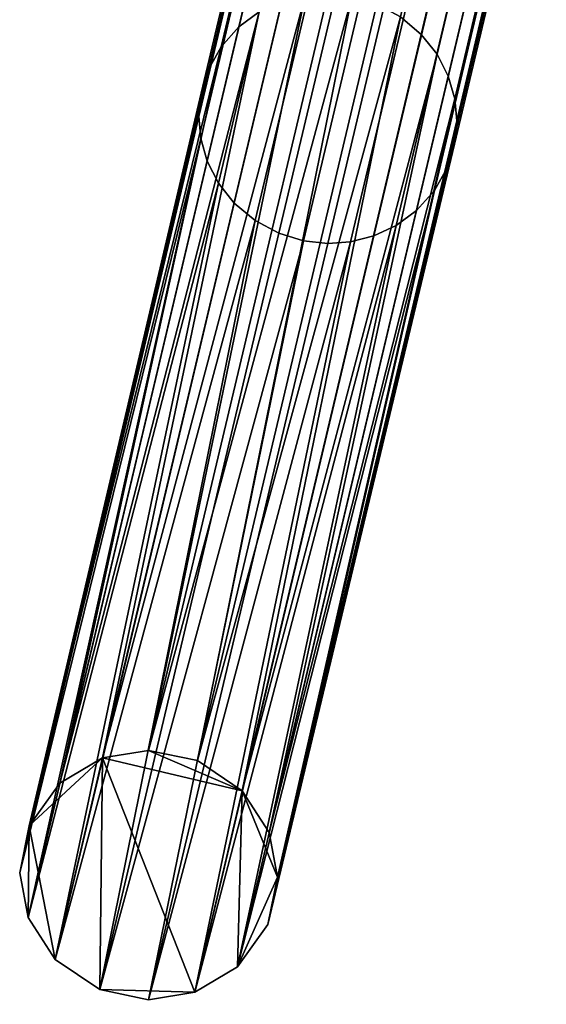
# Model space of a CAD drawing. Header units: millimetres. Extents: x -1294 to -744, y 672 to 1189.
# Tile 1 of 256: x -1294 to -1261, y 685 to 746. Entities that reach past the tile are written whole.
import ezdxf

# ---------------------------------------------------------------- set-up
doc = ezdxf.new("R2010")
doc.units = ezdxf.units.MM
doc.header["$MEASUREMENT"] = 0
doc.layers.add('4 Ben 2', color=7, linetype='Continuous')

msp = doc.modelspace()

# ---------------------------------------------------------------- linework, layer by layer
at = {"layer": '4 Ben 2', "extrusion": (0.062604, 0.26427, 0.962415)}
for points in [[(1412.441, -496.973), (1412.614, -496.931), (1412.787, -496.886), (1412.961, -496.836), (1413.135, -496.781), (1413.309, -496.723), (1413.483, -496.659), (1413.657, -496.591), (1413.831, -496.519), (1414.004, -496.442), (1414.177, -496.36), (1414.348, -496.274), (1414.519, -496.182), (1414.688, -496.087), (1414.857, -495.986), (1415.023, -495.881), (1415.188, -495.771), (1415.35, -495.656), (1415.511, -495.537), (1415.669, -495.413), (1415.825, -495.285), (1415.978, -495.152), (1416.129, -495.015), (1416.276, -494.874), (1416.42, -494.728), (1416.56, -494.579), (1416.697, -494.426), (1416.831, -494.268), (1416.96, -494.108), (1417.085, -493.943), (1417.207, -493.776), (1417.323, -493.605), (1417.436, -493.431), (1417.544, -493.254), (1417.647, -493.075), (1417.746, -492.893), (1417.839, -492.709), (1417.928, -492.522), (1418.012, -492.334), (1418.091, -492.144), (1418.165, -491.953), (1418.233, -491.76), (1418.297, -491.566), (1418.355, -491.371), (1418.408, -491.176), (1418.456, -490.98), (1418.499, -490.783), (1418.537, -490.587), (1418.57, -490.391), (1418.598, -490.195), (1418.62, -489.999), (1418.638, -489.804), (1418.651, -489.61), (1418.659, -489.416), (1418.663, -489.224), (1418.662, -489.033), (1418.656, -488.844), (1418.646, -488.656), (1418.632, -488.47), (1418.614, -488.285), (1418.591, -488.103), (1418.565, -487.922), (1418.535, -487.744), (1418.501, -487.568), (1418.463, -487.395), (1418.412, -487.184), (1418.355, -486.972), (1418.291, -486.76), (1418.22, -486.548), (1418.143, -486.335), (1418.059, -486.123), (1417.968, -485.911), (1417.87, -485.7)], [(1417.87, -485.7), (1417.782, -485.523), (1417.689, -485.348), (1417.593, -485.175), (1417.492, -485.005), (1417.386, -484.837), (1417.277, -484.672), (1417.164, -484.51), (1417.046, -484.35), (1416.925, -484.194), (1416.8, -484.04), (1416.671, -483.89), (1416.538, -483.743), (1416.402, -483.599), (1416.262, -483.459), (1416.119, -483.322), (1415.973, -483.189), (1415.823, -483.059), (1415.67, -482.933), (1415.514, -482.811), (1415.355, -482.693), (1415.193, -482.579), (1415.029, -482.469), (1414.861, -482.363), (1414.691, -482.261), (1414.519, -482.164), (1414.344, -482.07), (1414.167, -481.981), (1413.988, -481.897), (1413.807, -481.817), (1413.624, -481.741), (1413.44, -481.67), (1413.253, -481.604), (1413.068, -481.543), (1412.882, -481.487), (1412.694, -481.435), (1412.505, -481.388), (1412.316, -481.345), (1412.125, -481.308), (1411.933, -481.274), (1411.741, -481.246), (1411.547, -481.222), (1411.354, -481.203), (1411.16, -481.188), (1410.966, -481.179), (1410.771, -481.174), (1410.577, -481.173), (1410.382, -481.178), (1410.188, -481.187), (1409.993, -481.201), (1409.8, -481.22), (1409.607, -481.243), (1409.414, -481.271), (1409.222, -481.304), (1409.032, -481.341), (1408.842, -481.383), (1408.653, -481.43), (1408.465, -481.481), (1408.278, -481.537), (1408.093, -481.597), (1407.91, -481.662), (1407.728, -481.731), (1407.548, -481.804), (1407.37, -481.882), (1407.193, -481.965), (1407.019, -482.051), (1406.846, -482.142), (1406.676, -482.237), (1406.509, -482.336), (1406.344, -482.439), (1406.181, -482.546), (1406.021, -482.658), (1405.864, -482.773), (1405.709, -482.891), (1405.558, -483.014), (1405.409, -483.14), (1405.264, -483.27), (1405.122, -483.403), (1404.983, -483.539), (1404.848, -483.679), (1404.716, -483.823), (1404.587, -483.969), (1404.462, -484.119), (1404.341, -484.271), (1404.223, -484.426), (1404.11, -484.585), (1404, -484.745), (1403.894, -484.909), (1403.792, -485.075), (1403.695, -485.244), (1403.601, -485.415), (1403.512, -485.588), (1403.426, -485.763), (1403.346, -485.94), (1403.269, -486.119), (1403.197, -486.3), (1403.129, -486.483), (1403.065, -486.67), (1403.005, -486.859), (1402.95, -487.049), (1402.9, -487.24), (1402.855, -487.433), (1402.814, -487.627), (1402.778, -487.821), (1402.747, -488.017), (1402.721, -488.213), (1402.7, -488.41), (1402.683, -488.607), (1402.672, -488.805), (1402.665, -489.003), (1402.663, -489.201), (1402.666, -489.398), (1402.674, -489.596), (1402.687, -489.794), (1402.705, -489.991), (1402.728, -490.188), (1402.755, -490.384), (1402.788, -490.579), (1402.825, -490.773), (1402.867, -490.967), (1402.914, -491.159), (1402.965, -491.351), (1403.021, -491.54), (1403.082, -491.729), (1403.148, -491.915), (1403.218, -492.1), (1403.293, -492.284), (1403.372, -492.465), (1403.456, -492.645), (1403.544, -492.822), (1403.636, -492.997), (1403.733, -493.169), (1403.834, -493.339), (1403.939, -493.507), (1404.048, -493.671), (1404.161, -493.834), (1404.278, -493.993), (1404.399, -494.149), (1404.524, -494.303), (1404.653, -494.453), (1404.785, -494.6), (1404.921, -494.743), (1405.061, -494.884), (1405.203, -495.02), (1405.35, -495.154), (1405.499, -495.283), (1405.652, -495.409), (1405.808, -495.531), (1405.966, -495.649), (1406.128, -495.763), (1406.292, -495.873), (1406.459, -495.979), (1406.628, -496.081), (1406.801, -496.179), (1406.975, -496.272), (1407.151, -496.361), (1407.33, -496.446), (1407.511, -496.526), (1407.693, -496.601), (1407.878, -496.672), (1408.064, -496.739), (1408.25, -496.8), (1408.436, -496.857), (1408.624, -496.909), (1408.813, -496.956), (1409.003, -496.999), (1409.194, -497.037), (1409.386, -497.07), (1409.579, -497.099), (1409.773, -497.123), (1409.967, -497.143), (1410.161, -497.157), (1410.356, -497.167), (1410.551, -497.172), (1410.745, -497.173), (1410.94, -497.168), (1411.135, -497.159), (1411.33, -497.145), (1411.524, -497.127), (1411.717, -497.103), (1411.91, -497.075), (1412.102, -497.042), (1412.294, -497.005), (1412.484, -496.963), (1412.673, -496.916), (1412.861, -496.865), (1413.048, -496.809), (1413.234, -496.749), (1413.417, -496.684), (1413.599, -496.615), (1413.78, -496.541), (1413.958, -496.463), (1414.135, -496.38), (1414.31, -496.294), (1414.482, -496.203), (1414.652, -496.108), (1414.82, -496.009), (1414.985, -495.905), (1415.147, -495.798), (1415.307, -495.687), (1415.464, -495.572), (1415.619, -495.453), (1415.77, -495.331), (1415.919, -495.205), (1416.064, -495.075), (1416.206, -494.942), (1416.345, -494.805), (1416.48, -494.665), (1416.612, -494.522), (1416.741, -494.375), (1416.866, -494.226), (1416.987, -494.073), (1417.104, -493.918), (1417.218, -493.76), (1417.327, -493.599), (1417.433, -493.435), (1417.535, -493.269), (1417.633, -493.101), (1417.726, -492.93), (1417.816, -492.757), (1417.901, -492.582), (1417.981, -492.405), (1418.058, -492.225), (1418.13, -492.045), (1418.198, -491.862), (1418.262, -491.675), (1418.322, -491.486), (1418.376, -491.296), (1418.427, -491.104), (1418.472, -490.912), (1418.513, -490.718), (1418.548, -490.523), (1418.579, -490.328), (1418.606, -490.131), (1418.627, -489.934), (1418.643, -489.737), (1418.655, -489.54), (1418.661, -489.342), (1418.663, -489.144), (1418.66, -488.946), (1418.652, -488.748), (1418.639, -488.551), (1418.621, -488.353), (1418.598, -488.157), (1418.571, -487.961), (1418.538, -487.766), (1418.501, -487.571), (1418.459, -487.378), (1418.412, -487.185), (1418.361, -486.994), (1418.305, -486.804), (1418.244, -486.616), (1418.178, -486.429), (1418.108, -486.244), (1418.033, -486.061), (1417.954, -485.88), (1417.87, -485.7)], [(1412.441, -496.973), (1412.268, -497.01), (1412.092, -497.044), (1411.914, -497.075), (1411.733, -497.101), (1411.551, -497.124), (1411.367, -497.142), (1411.18, -497.156), (1410.993, -497.166), (1410.803, -497.172), (1410.612, -497.173), (1410.42, -497.169), (1410.227, -497.161), (1410.032, -497.148), (1409.837, -497.13), (1409.642, -497.107), (1409.446, -497.08), (1409.249, -497.047), (1409.053, -497.009), (1408.856, -496.966), (1408.66, -496.918), (1408.465, -496.865), (1408.27, -496.807), (1408.076, -496.743), (1407.883, -496.674), (1407.692, -496.601), (1407.502, -496.522), (1407.314, -496.438), (1407.128, -496.349), (1406.943, -496.256), (1406.761, -496.157), (1406.582, -496.054), (1406.405, -495.946), (1406.231, -495.833), (1406.061, -495.716), (1405.893, -495.595), (1405.729, -495.47), (1405.568, -495.34), (1405.411, -495.207), (1405.257, -495.07), (1405.108, -494.93), (1404.962, -494.786), (1404.821, -494.638), (1404.684, -494.488), (1404.551, -494.335), (1404.423, -494.179), (1404.299, -494.021), (1404.18, -493.86), (1404.066, -493.697), (1403.956, -493.533), (1403.85, -493.366), (1403.75, -493.198), (1403.654, -493.029), (1403.563, -492.858), (1403.476, -492.687), (1403.394, -492.514), (1403.317, -492.341), (1403.245, -492.167), (1403.177, -491.993), (1403.113, -491.819), (1403.055, -491.645), (1403, -491.471), (1402.95, -491.297), (1402.905, -491.124), (1402.863, -490.951), (1402.826, -490.778), (1402.792, -490.602), (1402.762, -490.424), (1402.735, -490.243), (1402.713, -490.061), (1402.694, -489.876), (1402.68, -489.69), (1402.67, -489.502), (1402.664, -489.313), (1402.663, -489.122), (1402.667, -488.93), (1402.675, -488.736), (1402.688, -488.542), (1402.706, -488.347), (1402.729, -488.151), (1402.756, -487.955), (1402.789, -487.759), (1402.827, -487.562), (1402.87, -487.366), (1402.918, -487.17), (1402.971, -486.975), (1403.03, -486.78), (1403.093, -486.586), (1403.162, -486.393), (1403.235, -486.202), (1403.314, -486.012), (1403.398, -485.824), (1403.487, -485.637), (1403.581, -485.453), (1403.679, -485.271), (1403.782, -485.092), (1403.89, -484.915), (1404.003, -484.741), (1404.12, -484.57), (1404.241, -484.403), (1404.366, -484.238), (1404.496, -484.078), (1404.629, -483.92), (1404.766, -483.767), (1404.907, -483.618), (1405.051, -483.472), (1405.198, -483.331), (1405.348, -483.194), (1405.501, -483.061), (1405.657, -482.933), (1405.815, -482.809), (1405.976, -482.69), (1406.139, -482.575), (1406.303, -482.465), (1406.47, -482.36), (1406.638, -482.259), (1406.807, -482.164), (1406.978, -482.072), (1407.15, -481.986), (1407.322, -481.904), (1407.495, -481.827), (1407.669, -481.754), (1407.843, -481.687), (1408.017, -481.623), (1408.191, -481.564), (1408.365, -481.51), (1408.539, -481.46), (1408.712, -481.415), (1408.885, -481.373), (1409.032, -481.341), (1409.18, -481.312), (1409.331, -481.285), (1409.483, -481.261), (1409.636, -481.239), (1409.791, -481.221), (1409.947, -481.205), (1410.105, -481.192), (1410.264, -481.183), (1410.424, -481.177), (1410.585, -481.173), (1410.747, -481.173), (1410.91, -481.177), (1411.073, -481.183), (1411.238, -481.194), (1411.403, -481.207), (1411.569, -481.224), (1411.735, -481.245), (1411.901, -481.269), (1412.067, -481.297), (1412.234, -481.329), (1412.4, -481.364), (1412.566, -481.403), (1412.732, -481.445), (1412.898, -481.491), (1413.063, -481.541), (1413.227, -481.595), (1413.391, -481.652), (1413.553, -481.713), (1413.715, -481.778), (1413.876, -481.846), (1414.035, -481.918), (1414.193, -481.994), (1414.349, -482.073), (1414.504, -482.155), (1414.657, -482.241), (1414.808, -482.33), (1414.957, -482.423), (1415.104, -482.519), (1415.249, -482.618), (1415.391, -482.72), (1415.531, -482.825), (1415.669, -482.933), (1415.804, -483.044), (1415.937, -483.157), (1416.067, -483.274), (1416.194, -483.392), (1416.318, -483.514), (1416.439, -483.637), (1416.557, -483.763), (1416.672, -483.891), (1416.784, -484.021), (1416.893, -484.153), (1416.998, -484.287), (1417.1, -484.423), (1417.199, -484.56), (1417.295, -484.699), (1417.387, -484.839), (1417.476, -484.98), (1417.562, -485.122), (1417.644, -485.265), (1417.723, -485.41), (1417.798, -485.555), (1417.87, -485.7)]]:
    msp.add_lwpolyline(points, dxfattribs=at)
at = {"layer": '4 Ben 2', "extrusion": (0.972915, 0.198844, -0.117888)}
for points in [[(936.347, -598.687), (936.625, -598.683), (936.903, -598.668), (937.18, -598.644), (937.457, -598.61), (937.731, -598.567), (938.005, -598.514), (938.276, -598.451), (938.545, -598.38), (938.811, -598.299), (939.074, -598.208), (939.334, -598.109), (939.59, -598.001), (939.843, -597.883), (940.091, -597.757), (940.334, -597.623), (940.573, -597.48), (940.807, -597.329), (941.035, -597.17), (941.258, -597.003), (941.474, -596.828), (941.685, -596.646), (941.889, -596.457), (942.086, -596.261), (942.277, -596.058), (942.46, -595.848), (942.636, -595.633), (942.804, -595.411), (942.964, -595.183), (943.116, -594.951), (943.261, -594.713), (943.396, -594.47), (943.524, -594.222), (943.642, -593.971), (943.752, -593.715), (943.853, -593.455), (943.945, -593.193), (944.027, -592.927), (944.1, -592.659)], [(936.347, -598.687), (936.072, -598.683), (935.798, -598.669), (935.524, -598.645), (935.252, -598.612), (934.98, -598.57), (934.711, -598.518), (934.443, -598.457), (934.177, -598.388), (933.914, -598.309), (933.654, -598.221), (933.397, -598.124), (933.143, -598.018), (932.894, -597.904), (932.648, -597.781), (932.407, -597.65), (932.17, -597.51), (931.938, -597.363), (931.712, -597.208), (931.49, -597.045), (931.275, -596.874), (931.066, -596.696), (930.863, -596.512), (930.666, -596.32), (930.476, -596.122), (930.293, -595.917), (930.117, -595.706), (929.948, -595.489), (929.787, -595.267), (929.634, -595.039), (929.488, -594.806), (929.351, -594.568), (929.222, -594.325), (929.101, -594.079), (928.989, -593.828), (928.886, -593.574), (928.791, -593.316), (928.705, -593.055), (928.628, -592.791), (928.561, -592.525), (928.502, -592.256), (928.453, -591.986), (928.413, -591.714), (928.383, -591.442), (928.361, -591.168), (928.35, -590.893), (928.347, -590.619), (928.354, -590.344), (928.371, -590.07), (928.397, -589.796), (928.432, -589.524), (928.477, -589.253), (928.53, -588.984), (928.594, -588.716)]]:
    msp.add_lwpolyline(points, dxfattribs=at)
at = {"layer": '4 Ben 2', "extrusion": (0.1155, 0.023606, 0.993027)}
msp.add_lwpolyline([(936.347, 1066.497), (936.071, 1066.492), (935.795, 1066.478), (935.52, 1066.454), (935.246, 1066.421), (934.973, 1066.378), (934.702, 1066.326), (934.432, 1066.265), (934.165, 1066.194), (933.901, 1066.114), (933.64, 1066.025), (933.381, 1065.927), (933.127, 1065.82), (932.876, 1065.705), (932.629, 1065.581), (932.387, 1065.448), (932.149, 1065.308), (931.917, 1065.159), (931.689, 1065.002), (931.468, 1064.837), (931.252, 1064.665), (931.042, 1064.485), (930.838, 1064.299), (930.641, 1064.105), (930.451, 1063.905), (930.268, 1063.698), (930.092, 1063.485), (929.924, 1063.266), (929.763, 1063.042), (929.61, 1062.812), (929.465, 1062.577), (929.329, 1062.337), (929.2, 1062.092), (929.08, 1061.843), (928.969, 1061.591), (928.867, 1061.334), (928.773, 1061.074), (928.689, 1060.811), (928.614, 1060.546), (928.548, 1060.277), (928.491, 1060.007), (928.443, 1059.735), (928.405, 1059.462), (928.377, 1059.187), (928.358, 1058.911), (928.348, 1058.635), (928.348, 1058.359), (928.358, 1058.083), (928.377, 1057.808), (928.405, 1057.533), (928.443, 1057.259), (928.491, 1056.987), (928.548, 1056.717), (928.614, 1056.449), (928.689, 1056.183), (928.773, 1055.92), (928.867, 1055.66), (928.969, 1055.404), (929.08, 1055.151), (929.2, 1054.902), (929.329, 1054.658), (929.465, 1054.418), (929.61, 1054.183), (929.763, 1053.953), (929.924, 1053.728), (930.092, 1053.509), (930.268, 1053.296), (930.451, 1053.09), (930.641, 1052.889), (930.838, 1052.696), (931.042, 1052.509), (931.252, 1052.33), (931.468, 1052.157), (931.689, 1051.993), (931.917, 1051.836), (932.149, 1051.687), (932.387, 1051.546), (932.629, 1051.414), (932.876, 1051.289), (933.127, 1051.174), (933.381, 1051.067), (933.64, 1050.969), (933.901, 1050.88), (934.165, 1050.8), (934.432, 1050.73), (934.702, 1050.668), (934.973, 1050.616), (935.246, 1050.573), (935.52, 1050.54), (935.795, 1050.516), (936.071, 1050.502), (936.347, 1050.497)], dxfattribs=at)
at = {"layer": '4 Ben 2', "extrusion": (-0.20024, 0.979747, 0)}
for points in [[(1121.694, -469.729), (1121.422, -469.757), (1121.15, -469.775), (1120.877, -469.784), (1120.604, -469.783), (1120.331, -469.774), (1120.058, -469.755), (1119.786, -469.726), (1119.516, -469.689), (1119.247, -469.642), (1118.979, -469.586), (1118.714, -469.521), (1118.451, -469.447), (1118.191, -469.364), (1117.934, -469.272), (1117.68, -469.172), (1117.429, -469.062), (1117.183, -468.945), (1116.94, -468.819), (1116.702, -468.685), (1116.469, -468.542), (1116.241, -468.392), (1116.018, -468.234), (1115.8, -468.069), (1115.589, -467.896), (1115.383, -467.717), (1115.184, -467.53), (1114.991, -467.336), (1114.805, -467.137), (1114.625, -466.93), (1114.453, -466.718), (1114.289, -466.5), (1114.131, -466.277), (1113.982, -466.048), (1113.84, -465.815), (1113.707, -465.576), (1113.581, -465.334), (1113.464, -465.087), (1113.356, -464.836), (1113.256, -464.582), (1113.165, -464.324), (1113.083, -464.064), (1113.009, -463.801), (1112.945, -463.535), (1112.89, -463.268), (1112.844, -462.999), (1112.807, -462.728)], [(1121.694, -469.729), (1121.965, -469.692), (1122.234, -469.646), (1122.502, -469.591), (1122.767, -469.527), (1123.03, -469.453), (1123.291, -469.371), (1123.548, -469.28), (1123.802, -469.18), (1124.053, -469.071), (1124.3, -468.954), (1124.543, -468.829), (1124.781, -468.696), (1125.015, -468.554), (1125.243, -468.404), (1125.467, -468.247), (1125.685, -468.082), (1125.897, -467.91), (1126.103, -467.731), (1126.303, -467.545), (1126.496, -467.352), (1126.683, -467.153), (1126.863, -466.947), (1127.035, -466.735), (1127.201, -466.518), (1127.358, -466.295), (1127.509, -466.067), (1127.651, -465.833), (1127.785, -465.596), (1127.911, -465.353), (1128.029, -465.107), (1128.138, -464.856), (1128.238, -464.602), (1128.33, -464.345), (1128.413, -464.085), (1128.487, -463.822), (1128.552, -463.556), (1128.608, -463.289), (1128.655, -463.02), (1128.693, -462.749), (1128.721, -462.478), (1128.74, -462.205), (1128.75, -461.932), (1128.75, -461.659), (1128.741, -461.386), (1128.723, -461.113), (1128.695, -460.842)]]:
    msp.add_lwpolyline(points, dxfattribs=at)

# ---------------------------------------------------------------- meshes
at = {"layer": '4 Ben 2'}
mesh = msp.add_polyface(dxfattribs=at)
corners = [(-1279.958, 745.46, -292.499), (-1274.413, 768.867, -207.256), (-1273.155, 769.79, -207.591), (-1278.7, 746.383, -292.834), (-1271.761, 770.439, -207.86), (-1277.306, 747.032, -293.103), (-1270.319, 770.802, -208.053), (-1275.864, 747.395, -293.296), (-1282.441, 739.911, -290.813), (-1276.896, 763.318, -205.57), (-1276.754, 764.763, -205.976), (-1282.299, 741.356, -291.219), (-1276.299, 766.234, -206.41), (-1281.844, 742.827, -291.653), (-1275.511, 767.636, -206.846), (-1281.056, 744.229, -292.089), (-1280.243, 734.559, -289.487), (-1274.698, 757.966, -204.244), (-1275.675, 759.198, -204.518), (-1281.22, 735.791, -289.761), (-1276.37, 760.556, -204.846), (-1281.915, 737.149, -290.089), (-1276.771, 761.956, -205.204), (-1282.316, 738.549, -290.447), (-1274.456, 732.064, -289.178), (-1268.911, 755.471, -203.935), (-1270.409, 755.633, -203.882), (-1275.954, 732.226, -289.125), (-1271.94, 756.098, -203.91), (-1277.485, 732.691, -289.153), (-1273.405, 756.883, -204.03), (-1278.95, 733.476, -289.273), (-1268.955, 734.096, -290.094), (-1263.41, 757.504, -204.85), (-1264.668, 756.58, -204.515), (-1270.213, 733.173, -289.759), (-1266.062, 755.932, -204.246), (-1271.607, 732.524, -289.49), (-1267.504, 755.568, -204.053), (-1273.049, 732.161, -289.296), (-1266.472, 739.646, -291.779), (-1260.927, 763.053, -206.535), (-1261.069, 761.608, -206.129), (-1266.614, 738.201, -291.373), (-1261.524, 760.137, -205.696), (-1267.069, 736.729, -290.94), (-1262.312, 758.734, -205.26), (-1267.856, 735.327, -290.503), (-1268.67, 744.998, -293.106), (-1263.125, 768.405, -207.862), (-1262.148, 767.173, -207.587), (-1267.693, 743.766, -292.831), (-1261.453, 765.815, -207.26), (-1266.998, 742.407, -292.503), (-1261.052, 764.415, -206.901), (-1266.597, 741.008, -292.145), (-1274.456, 747.493, -293.415), (-1268.911, 770.9, -208.171), (-1267.413, 770.738, -208.224), (-1272.958, 747.331, -293.468), (-1265.883, 770.273, -208.196), (-1271.428, 746.866, -293.439), (-1264.418, 769.488, -208.075), (-1269.963, 746.081, -293.319), (-1285.547, 700.678, -463.903), (-1288.396, 700.218, -463.591), (-1291.048, 698.646, -462.987), (-1292.934, 696.013, -462.141), (-1278.088, 695.593, -462.992), (-1279.76, 698.183, -463.594), (-1282.518, 700.051, -463.928), (-1285.547, 700.678, -463.903), (-1274.456, 747.493, -293.415)]
mesh.append_faces([[corners[k] for k in face] for face in [(0, 1, 2, 3), (3, 2, 4, 5), (5, 4, 6, 7), (8, 9, 10, 11), (11, 10, 12, 13), (13, 12, 14, 15), (15, 14, 1, 0), (16, 17, 18, 19), (19, 18, 20, 21), (21, 20, 22, 23), (23, 22, 9, 8), (24, 25, 26, 27), (27, 26, 28, 29), (29, 28, 30, 31), (31, 30, 17, 16), (32, 33, 34, 35), (35, 34, 36, 37), (37, 36, 38, 39), (39, 38, 25, 24), (40, 41, 42, 43), (43, 42, 44, 45), (45, 44, 46, 47), (47, 46, 33, 32), (48, 49, 50, 51), (51, 50, 52, 53), (53, 52, 54, 55), (55, 54, 41, 40), (56, 57, 58, 59), (59, 58, 60, 61), (61, 60, 62, 63), (63, 62, 49, 48), (64, 65, 7, 7), (65, 66, 3, 3), (66, 67, 15, 15), (68, 69, 51, 51), (69, 70, 63, 63), (70, 71, 59, 59), (71, 56, 59, 59), (72, 64, 7, 7), (0, 3, 66, 66), (3, 5, 65, 65), (5, 7, 65, 65), (15, 0, 66, 66), (48, 51, 69, 69), (59, 61, 70, 70), (61, 63, 70, 70), (63, 48, 69, 69)]])
mesh = msp.add_polyface(dxfattribs=at)
corners = [(-1292.934, 696.013, -462.141), (-1293.531, 693.096, -461.302), (-1282.299, 741.356, -291.219), (-1293.005, 690.335, -460.578), (-1282.316, 738.549, -290.447), (-1291.333, 687.744, -459.975), (-1281.22, 735.791, -289.761), (-1288.575, 685.876, -459.642), (-1278.95, 733.476, -289.273), (-1285.547, 685.249, -459.666), (-1275.954, 732.226, -289.125), (-1282.697, 685.71, -459.978), (-1273.049, 732.161, -289.296), (-1280.045, 687.282, -460.582), (-1270.213, 733.173, -289.759), (-1278.159, 689.915, -461.428), (-1267.856, 735.327, -290.503), (-1277.562, 692.831, -462.268), (-1266.614, 738.201, -291.373), (-1278.088, 695.593, -462.992), (-1266.597, 741.008, -292.145), (-1282.441, 739.911, -290.813), (-1281.844, 742.827, -291.653), (-1281.056, 744.229, -292.089), (-1280.243, 734.559, -289.487), (-1281.915, 737.149, -290.089), (-1274.456, 732.064, -289.178), (-1277.485, 732.691, -289.153), (-1268.955, 734.096, -290.094), (-1271.607, 732.524, -289.49), (-1266.472, 739.646, -291.779), (-1267.069, 736.729, -290.94), (-1267.693, 743.766, -292.831), (-1266.998, 742.407, -292.503), (-1285.547, 700.678, -463.903), (-1282.518, 700.051, -463.928), (-1279.76, 698.183, -463.594), (-1278.088, 695.593, -462.992), (-1277.562, 692.831, -462.268), (-1278.159, 689.915, -461.428), (-1280.045, 687.282, -460.582), (-1282.697, 685.71, -459.978), (-1285.547, 685.249, -459.666), (-1288.575, 685.876, -459.642), (-1291.333, 687.744, -459.975), (-1288.396, 700.218, -463.591), (-1293.005, 690.335, -460.578), (-1292.934, 696.013, -462.141), (-1293.531, 693.096, -461.302), (-1291.048, 698.646, -462.987)]
mesh.append_faces([[corners[k] for k in face] for face in [(0, 1, 2, 2), (1, 3, 4, 4), (3, 5, 6, 6), (5, 7, 8, 8), (7, 9, 10, 10), (9, 11, 12, 12), (11, 13, 14, 14), (13, 15, 16, 16), (15, 17, 18, 18), (17, 19, 20, 20), (21, 2, 1, 1), (2, 22, 0, 0), (22, 23, 0, 0), (24, 6, 5, 5), (6, 25, 3, 3), (25, 4, 3, 3), (4, 21, 1, 1), (26, 10, 9, 9), (10, 27, 7, 7), (27, 8, 7, 7), (8, 24, 5, 5), (28, 14, 13, 13), (14, 29, 11, 11), (29, 12, 11, 11), (12, 26, 9, 9), (30, 18, 17, 17), (18, 31, 15, 15), (31, 16, 15, 15), (16, 28, 13, 13), (32, 33, 19, 19), (33, 20, 19, 19), (20, 30, 17, 17), (34, 35, 36, 36), (36, 37, 38, 38), (38, 39, 40, 40), (40, 41, 36, 36), (41, 42, 43, 43), (43, 44, 45, 45), (44, 46, 47, 47), (46, 48, 47, 47), (47, 49, 45, 45), (45, 34, 36, 36), (36, 38, 40, 40), (36, 41, 45, 45), (41, 43, 45, 45), (45, 44, 47, 47)]])

doc.saveas('drawing.dxf')
